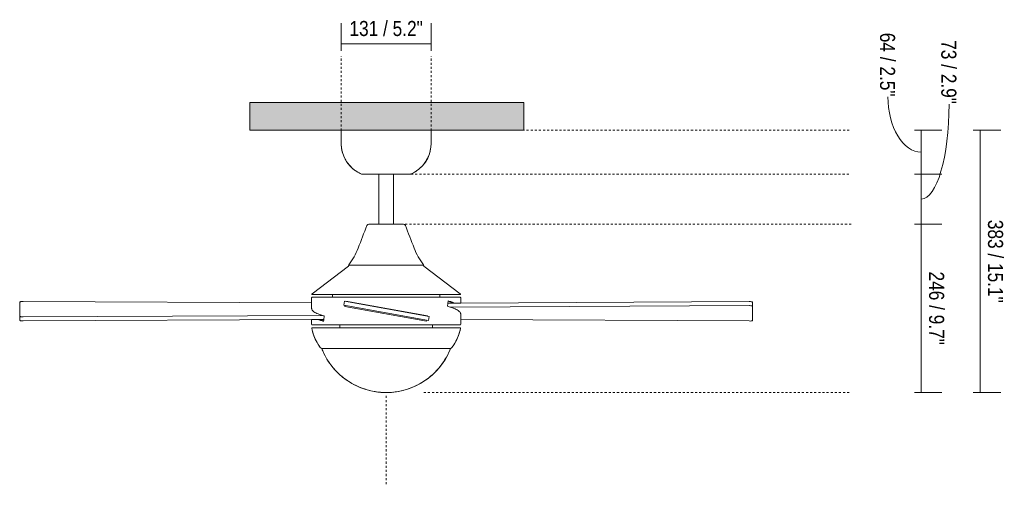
# Model space of a CAD drawing. Header units: millimetres. Extents: x 6059 to 11282, y -2837 to 7375.
# Tile 2 of 3: x 6059 to 7497, y 1480 to 2161. Entities that reach past the tile are written whole.
import ezdxf

# ---------------------------------------------------------------- set-up
doc = ezdxf.new("R2010")
doc.units = ezdxf.units.MM
doc.linetypes.add('Dash', pattern=[6, 3, -3])
doc.layers.add('A-ANNO-DIMS', color=7, linetype='Dash', lineweight=9, true_color=0xd2d2d2)
for name, color, linetype, lineweight in [('A-ANNO-DIMS-10', 7, 'Continuous', 9), ('A-CLNG', 7, 'Continuous', 9), ('E-LITE-EQPM', 7, 'Continuous', 20)]:
    doc.layers.add(name, color=color, linetype=linetype, lineweight=lineweight)
doc.styles.add('Arial Narrow', font='ARIALN.TTF', dxfattribs={"height": 22})
doc.dimstyles.new('FARO_-_2_2mm_Arial_Narrow_mm_Inch_Left', dxfattribs={"dimscale": 304.8, "dimtxt": 22.515481, "dimasz": 0, "dimexe": 0.098425, "dimexo": 0.0625, "dimgap": 0.016404, "dimtad": 1, "dimdec": 0, "dimzin": 0, "dimdsep": 46, "dimtxsty": 'Arial Narrow', "dimblk1": 'NONE', "dimblk2": 'NONE', "dimsah": 1, "dimcen": 0.09, "dimadec": 0, "dimazin": 0, "dimtfac": 1, "dimtdec": 4, "dimtix": 1, "dimtmove": 0, "dimatfit": 3, "dimfxl": 0.032808, "dimfxlon": 1, "dimtvp": 1, "dimtolj": 1, "dimtzin": 0, "dimarcsym": 2})
doc.dimstyles.new('FARO_-_2_2mm_Arial_Narrow_mm_Inch_Right', dxfattribs={"dimscale": 304.8, "dimtxt": 22.515481, "dimasz": 0, "dimexe": 0.098425, "dimexo": 0.0625, "dimgap": 0.016404, "dimtad": 1, "dimdec": 0, "dimzin": 0, "dimdsep": 46, "dimtxsty": 'Arial Narrow', "dimblk1": 'NONE', "dimblk2": 'NONE', "dimsah": 1, "dimcen": 0.09, "dimadec": 0, "dimazin": 0, "dimtfac": 1, "dimtdec": 4, "dimtix": 1, "dimtmove": 1, "dimatfit": 3, "dimfxl": 0.032808, "dimfxlon": 1, "dimtvp": 1, "dimtolj": 1, "dimtzin": 0, "dimarcsym": 2})
doc.dimstyles.new('FARO_-_2_2mm_Arial_Narrow_mm_Inch_Right_1', dxfattribs={"dimscale": 304.8, "dimtxt": 22.515481, "dimasz": 0, "dimexe": 0.098425, "dimexo": 0.0625, "dimgap": 0.016404, "dimtad": 1, "dimdec": 0, "dimzin": 0, "dimdsep": 46, "dimtxsty": 'Arial Narrow', "dimblk1": 'NONE', "dimblk2": 'NONE', "dimsah": 1, "dimcen": 0.09, "dimadec": 0, "dimazin": 0, "dimtfac": 1, "dimtdec": 4, "dimtix": 1, "dimtmove": 0, "dimatfit": 3, "dimfxl": 0.032808, "dimfxlon": 1, "dimtvp": 1, "dimtolj": 1, "dimtzin": 0, "dimarcsym": 2})

# ---------------------------------------------------------------- blocks, each defined once
blk = doc.blocks.new('33695 - 33695 MINI ICARIA Old gold ceiling fan _ bleached oak blade-566173-Alzado_PDF')
at = {"layer": 'E-LITE-EQPM'}
for p, q in [((6568.3, 1862.9), (6568.4, 1862.9)), ((6569, 1863), (6569.1, 1863)), ((6619.1, 1863), (6619.2, 1863)), ((6539.9, 1802.7), (6539.9, 1802.7)), ((6692.4, 1747.6), (6684.6, 1750.2)), ((6692.1, 1748.3), (6693.9, 1747.6)), ((6495.8, 1723.1), (6494.7, 1723.6)), ((6496.2, 1723.6), (6502.7, 1721.4)), ((6502.7, 1720.9), (6497.2, 1722.6)), ((6500, 1681.4), (6499.9, 1681.4)), ((6688, 1681.4), (6687.9, 1681.4))]:
    blk.add_line(p, q, dxfattribs=at)
at = {"layer": 'E-LITE-EQPM', "flags": 128}
for points in [[(6558.2, 1935.9), (6556.4, 1936.7), (6554.7, 1937.6), (6553, 1938.5), (6551.3, 1939.5), (6549.7, 1940.6), (6548.1, 1941.7), (6546.6, 1942.9), (6545.1, 1944.1), (6543.7, 1945.4), (6542.3, 1946.8), (6541, 1948.2), (6539.7, 1949.7), (6538.5, 1951.2), (6537.3, 1952.8), (6536.3, 1954.4), (6535.2, 1956), (6534.3, 1957.7), (6533.4, 1959.5), (6532.6, 1961.2), (6531.9, 1963), (6531.2, 1964.8), (6530.6, 1966.7), (6530.1, 1968.6), (6529.6, 1970.5), (6529.3, 1972.4), (6529, 1974.3), (6528.8, 1976.2), (6528.6, 1978.2), (6528.6, 1980.1), (6528.6, 1980.6)], [(6659.6, 1980.6), (6659.6, 1978.7), (6659.5, 1976.7), (6659.3, 1974.8), (6659, 1972.9), (6658.6, 1971), (6658.2, 1969.1), (6657.7, 1967.2), (6657.2, 1965.4), (6656.5, 1963.5), (6655.8, 1961.7), (6655, 1959.9), (6654.1, 1958.2), (6653.2, 1956.5), (6652.2, 1954.8), (6651.1, 1953.2), (6650, 1951.6), (6648.8, 1950.1), (6647.6, 1948.6), (6646.3, 1947.2), (6644.9, 1945.8), (6643.5, 1944.5), (6642, 1943.2), (6640.5, 1942), (6638.9, 1940.9), (6637.3, 1939.8), (6635.6, 1938.8), (6633.9, 1937.8), (6632.2, 1936.9), (6630.5, 1936.1), (6630, 1935.9)], [(6619.7, 1862.9), (6619.8, 1862.9), (6620, 1862.8)], [(6538.9, 1801.4), (6538.9, 1801.5), (6538.9, 1801.5), (6538.9, 1801.6), (6538.9, 1801.6), (6538.9, 1801.6), (6538.9, 1801.7), (6538.9, 1801.7), (6538.9, 1801.8), (6538.9, 1801.8), (6538.9, 1801.8), (6538.9, 1801.9), (6538.9, 1801.9)], [(6539.8, 1802.7), (6539.8, 1802.7), (6539.8, 1802.7), (6539.8, 1802.7), (6539.7, 1802.7), (6539.7, 1802.7), (6539.7, 1802.7), (6539.7, 1802.8), (6539.7, 1802.8), (6539.7, 1802.8), (6539.7, 1802.8), (6539.7, 1802.8), (6539.6, 1802.8), (6539.6, 1802.8), (6539.6, 1802.8), (6539.6, 1802.8), (6539.6, 1802.8), (6539.6, 1802.9), (6539.6, 1802.9), (6539.6, 1802.9), (6539.6, 1802.9), (6539.6, 1802.9), (6539.6, 1802.9), (6539.5, 1802.9), (6539.5, 1803), (6539.5, 1803), (6539.5, 1803), (6539.5, 1803), (6539.5, 1803), (6539.5, 1803), (6539.5, 1803), (6539.5, 1803.1), (6539.5, 1803.1), (6539.5, 1803.1), (6539.5, 1803.1), (6539.5, 1803.1), (6539.5, 1803.1), (6539.5, 1803.2), (6539.5, 1803.2), (6539.5, 1803.2), (6539.5, 1803.2), (6539.5, 1803.2), (6539.5, 1803.2), (6539.6, 1803.2), (6539.6, 1803.3), (6539.6, 1803.3), (6539.6, 1803.3), (6539.6, 1803.3), (6539.6, 1803.3), (6539.6, 1803.3)], [(6648.3, 1802.7), (6648.3, 1802.7), (6648.3, 1802.7), (6648.3, 1802.7)], [(6648.6, 1803.3), (6648.6, 1803.3), (6648.6, 1803.3), (6648.6, 1803.3), (6648.6, 1803.3), (6648.6, 1803.2), (6648.6, 1803.2), (6648.6, 1803.2), (6648.6, 1803.2), (6648.6, 1803.2), (6648.6, 1803.2), (6648.6, 1803.2), (6648.6, 1803.1), (6648.7, 1803.1), (6648.7, 1803.1), (6648.7, 1803.1), (6648.7, 1803.1), (6648.7, 1803.1), (6648.7, 1803.1), (6648.7, 1803), (6648.7, 1803), (6648.6, 1803), (6648.6, 1803), (6648.6, 1803), (6648.6, 1803), (6648.6, 1802.9), (6648.6, 1802.9), (6648.6, 1802.9), (6648.6, 1802.9), (6648.6, 1802.9), (6648.6, 1802.9), (6648.6, 1802.9), (6648.6, 1802.9), (6648.6, 1802.8), (6648.6, 1802.8), (6648.6, 1802.8), (6648.5, 1802.8), (6648.5, 1802.8), (6648.5, 1802.8), (6648.5, 1802.8), (6648.5, 1802.8), (6648.5, 1802.8), (6648.5, 1802.7), (6648.5, 1802.7), (6648.4, 1802.7), (6648.4, 1802.7), (6648.4, 1802.7), (6648.4, 1802.7), (6648.4, 1802.7)], [(6649.3, 1801.9), (6649.3, 1801.9), (6649.3, 1801.8), (6649.3, 1801.8), (6649.3, 1801.8), (6649.3, 1801.7), (6649.3, 1801.7), (6649.3, 1801.6), (6649.3, 1801.6), (6649.3, 1801.6), (6649.3, 1801.5), (6649.3, 1801.5)], [(6485.3, 1755.2), (6485.3, 1755.3), (6485.3, 1755.3), (6485.3, 1755.3), (6485.4, 1755.4), (6485.4, 1755.4), (6485.4, 1755.4), (6485.4, 1755.5), (6485.4, 1755.5), (6485.4, 1755.5), (6485.5, 1755.6)], [(6486, 1760.1), (6486, 1760.1), (6486, 1760.1), (6486, 1760.1), (6486, 1760.2), (6485.9, 1760.2), (6485.9, 1760.2), (6485.9, 1760.2), (6485.9, 1760.2), (6485.9, 1760.3), (6485.9, 1760.3), (6485.8, 1760.3), (6485.8, 1760.3), (6485.8, 1760.3), (6485.8, 1760.4), (6485.8, 1760.4), (6485.8, 1760.4), (6485.8, 1760.4), (6485.8, 1760.5), (6485.8, 1760.5), (6485.7, 1760.5), (6485.7, 1760.5), (6485.7, 1760.6)], [(6702.4, 1760.6), (6702.4, 1760.5), (6702.4, 1760.5), (6702.4, 1760.5), (6702.4, 1760.5), (6702.4, 1760.4), (6702.4, 1760.4), (6702.4, 1760.4), (6702.4, 1760.4), (6702.4, 1760.3), (6702.3, 1760.3), (6702.3, 1760.3), (6702.3, 1760.3), (6702.3, 1760.2), (6702.3, 1760.2), (6702.3, 1760.2), (6702.2, 1760.2), (6702.2, 1760.2), (6702.2, 1760.2), (6702.2, 1760.1), (6702.2, 1760.1), (6702.1, 1760.1)], [(6702.7, 1755.6), (6702.8, 1755.5), (6702.8, 1755.5), (6702.8, 1755.4), (6702.8, 1755.4), (6702.8, 1755.4), (6702.8, 1755.3), (6702.8, 1755.3), (6702.9, 1755.3), (6702.9, 1755.2)], [(6485.5, 1715.9), (6485.5, 1716), (6485.5, 1716), (6485.5, 1716), (6485.4, 1716.1), (6485.4, 1716.1), (6485.4, 1716.1), (6485.4, 1716.2), (6485.4, 1716.2), (6485.4, 1716.2), (6485.3, 1716.3), (6485.3, 1716.3), (6485.3, 1716.3), (6485.3, 1716.4), (6485.3, 1716.4), (6485.3, 1716.5), (6485.3, 1716.5), (6485.3, 1716.5)], [(6485.5, 1710.8), (6485.5, 1710.9), (6485.5, 1710.9), (6485.5, 1711), (6485.5, 1711), (6485.6, 1711), (6485.6, 1711.1), (6485.6, 1711.1), (6485.6, 1711.1), (6485.6, 1711.2), (6485.7, 1711.2)], [(6485.9, 1711.4), (6485.9, 1711.4), (6485.9, 1711.5), (6486, 1711.5), (6486, 1711.5), (6486, 1711.5), (6486.1, 1711.5), (6486.1, 1711.5), (6486.1, 1711.6), (6486.2, 1711.6), (6486.2, 1711.6), (6486.3, 1711.6), (6486.3, 1711.6), (6486.3, 1711.6), (6486.4, 1711.6)], [(6701.8, 1711.6), (6701.9, 1711.6), (6701.9, 1711.6), (6701.9, 1711.6), (6702, 1711.6), (6702, 1711.6), (6702.1, 1711.6), (6702.1, 1711.5), (6702.1, 1711.5), (6702.2, 1711.5), (6702.2, 1711.5), (6702.2, 1711.5), (6702.3, 1711.4), (6702.3, 1711.4), (6702.3, 1711.4)], [(6702.5, 1711.2), (6702.5, 1711.2), (6702.5, 1711.2), (6702.6, 1711.1), (6702.6, 1711.1), (6702.6, 1711), (6702.6, 1711), (6702.6, 1711), (6702.7, 1710.9), (6702.7, 1710.9), (6702.7, 1710.9), (6702.7, 1710.8), (6702.7, 1710.8)], [(6702.9, 1716.5), (6702.9, 1716.5), (6702.9, 1716.4), (6702.9, 1716.4), (6702.9, 1716.3), (6702.8, 1716.3), (6702.8, 1716.3), (6702.8, 1716.2), (6702.8, 1716.2), (6702.8, 1716.2), (6702.8, 1716.1), (6702.8, 1716.1), (6702.7, 1716.1), (6702.7, 1716), (6702.7, 1716), (6702.7, 1716), (6702.6, 1715.9)], [(6498, 1682.6), (6496.3, 1684.9), (6494.8, 1687.3), (6493.3, 1689.8), (6492, 1692.3), (6490.7, 1694.8), (6489.5, 1697.4), (6488.5, 1700.1), (6487.5, 1702.8), (6486.7, 1705.5), (6486, 1708.3), (6485.5, 1710.4)], [(6702.7, 1710.4), (6702, 1707.6), (6701.3, 1704.9), (6700.4, 1702.1), (6699.5, 1699.5), (6698.4, 1696.8), (6697.2, 1694.2), (6695.9, 1691.7), (6694.5, 1689.2), (6693, 1686.7), (6691.5, 1684.4), (6690.2, 1682.6)], [(6498.4, 1682.1), (6498.3, 1682.2), (6498.3, 1682.3), (6498.2, 1682.4), (6498.1, 1682.5), (6498, 1682.6)], [(6499, 1681.7), (6498.9, 1681.8), (6498.8, 1681.8), (6498.7, 1681.9), (6498.6, 1682), (6498.5, 1682.1)], [(6690.2, 1682.6), (6690.1, 1682.5), (6690, 1682.4), (6689.9, 1682.3), (6689.9, 1682.2), (6689.8, 1682.2), (6689.7, 1682.1), (6689.6, 1682), (6689.5, 1681.9), (6689.4, 1681.9), (6689.3, 1681.8), (6689.2, 1681.7)], [(6499.7, 1681.5), (6499.5, 1681.5), (6499.4, 1681.5), (6499.3, 1681.6), (6499.2, 1681.6), (6499.1, 1681.7)], [(6500.8, 1679.5), (6500.8, 1679.5), (6500.7, 1679.6), (6500.7, 1679.6), (6500.7, 1679.7), (6500.7, 1679.7), (6500.7, 1679.8), (6500.7, 1679.8), (6500.7, 1679.9), (6500.7, 1680)], [(6527.9, 1641.7), (6527.5, 1642), (6524.6, 1644.8), (6521.7, 1647.6), (6518.9, 1650.6), (6516.3, 1653.6), (6513.8, 1656.8), (6511.4, 1660), (6509.2, 1663.4), (6507, 1666.8), (6505.1, 1670.4), (6503.2, 1674), (6501.6, 1677.6), (6500.8, 1679.4)], [(6501.5, 1681.3), (6501.6, 1681.3), (6501.6, 1681.3), (6501.7, 1681.3), (6501.7, 1681.3), (6501.8, 1681.4), (6501.9, 1681.4), (6501.9, 1681.4), (6502, 1681.4), (6502, 1681.4)], [(6687.4, 1679.4), (6685.8, 1675.7), (6684, 1672.1), (6682.1, 1668.5), (6680, 1665), (6677.9, 1661.6), (6675.5, 1658.3), (6673.1, 1655.1), (6670.5, 1652), (6667.8, 1649), (6665, 1646.1), (6662.1, 1643.3), (6659, 1640.7), (6655.9, 1638.1), (6652.7, 1635.7), (6649.3, 1633.5), (6645.9, 1631.3), (6642.4, 1629.3), (6640.9, 1628.5)], [(6686.1, 1681.4), (6686.2, 1681.4), (6686.3, 1681.4), (6686.3, 1681.4), (6686.4, 1681.4), (6686.4, 1681.3), (6686.5, 1681.3), (6686.5, 1681.3), (6686.6, 1681.3), (6686.6, 1681.3)], [(6687.5, 1680), (6687.5, 1680), (6687.5, 1679.9), (6687.5, 1679.9), (6687.5, 1679.8), (6687.5, 1679.7), (6687.5, 1679.7), (6687.4, 1679.6), (6687.4, 1679.6), (6687.4, 1679.5), (6687.4, 1679.5)], [(6688.3, 1681.4), (6688.2, 1681.4), (6688.1, 1681.4)], [(6689.1, 1681.7), (6689, 1681.6), (6688.9, 1681.6), (6688.8, 1681.6), (6688.7, 1681.5), (6688.6, 1681.5)], [(6547.5, 1628.4), (6543.9, 1630.3), (6540.5, 1632.4), (6537.1, 1634.6), (6533.8, 1637), (6530.6, 1639.4), (6529.3, 1640.6)], [(6558.5, 1623.5), (6554.8, 1625), (6551.1, 1626.6), (6549.3, 1627.5)], [(6639.2, 1627.6), (6638.8, 1627.5), (6635.2, 1625.7), (6631.4, 1624.2), (6630, 1623.6)], [(6570.1, 1619.9), (6566.2, 1620.9), (6562.3, 1622.1), (6560.2, 1622.9)], [(6592.8, 1617), (6590.1, 1617.1), (6586, 1617.3), (6582, 1617.7), (6578, 1618.3), (6574, 1619), (6571.8, 1619.5)], [(6604.9, 1617.6), (6604.1, 1617.5), (6600.1, 1617.2), (6596, 1617), (6595.1, 1617)], [(6616.6, 1619.6), (6616, 1619.4), (6612.1, 1618.6), (6608.1, 1618), (6607.1, 1617.9)], [(6628.2, 1622.9), (6627.7, 1622.7), (6623.8, 1621.5), (6619.9, 1620.4), (6618.8, 1620.1)]]:
    blk.add_lwpolyline(points, dxfattribs=at)
at = {"layer": 'E-LITE-EQPM'}
for centre, major_axis, start_param, end_param in [((6064.1, 1748.9), (5, 0), 2.684865, 3.141556), ((7124.1, 1748.8), (-5, 0), 3.141629, 3.514456), ((6064.1, 1722.4), (5, 0), 3.141593, 3.598123), ((7124.1, 1722.2), (-5, 0), 2.778049, 3.141593)]:
    blk.add_ellipse(centre, major_axis=major_axis, ratio=0.178883, start_param=start_param, end_param=end_param, dxfattribs=at)
blk = doc.blocks.new('DIMBLOCK1-Alzado_PDF')
at = {"layer": 'A-ANNO-DIMS-10', "color": 251, "true_color": 0x5b5b5b, "transparency": 16777216}
for p, q in [((6528.6, 2116.1), (6528.6, 2156.1)), ((6659.6, 2116.1), (6659.6, 2156.1)), ((6528.6, 2126.1), (6659.6, 2126.1)), ((6528.6, 2126.1), (6528.6, 2116.1)), ((6659.6, 2126.1), (6659.6, 2116.1))]:
    blk.add_line(p, q, dxfattribs=at)
at = {"layer": 'A-ANNO-DIMS-10', "color": 0, "transparency": 16777216, "insert": (6540.5, 2159.5), "char_height": 22, "width": 128.66, "attachment_point": 1, "line_spacing_factor": 0.974696, "style": 'Arial Narrow'}
blk.add_mtext('131 / 5.2"', dxfattribs=at)
blk = doc.blocks.new('_None')
blk = doc.blocks.new('DIMBLOCK2-Alzado_PDF')
at = {"layer": 'A-ANNO-DIMS-10', "color": 251, "true_color": 0x5b5b5b, "transparency": 16777216}
for p, q in [((7365.4, 2000), (7405.4, 2000)), ((7375.4, 2000), (7365.4, 2000)), ((7375.4, 2000), (7375.4, 1935.9)), ((7365.4, 1935.9), (7405.4, 1935.9)), ((7375.4, 1935.9), (7365.4, 1935.9))]:
    blk.add_line(p, q, dxfattribs=at)
blk.add_ellipse((7375.4, 2048.9), major_axis=(0, 81), ratio=0.601903, start_param=1.570796, end_param=3.141593, dxfattribs=at)
at = {"layer": 'A-ANNO-DIMS-10', "color": 0, "transparency": 16777216, "insert": (7337.2, 2142.2), "char_height": 22, "width": 111.934, "attachment_point": 1, "rotation": 270, "line_spacing_factor": 0.974696, "style": 'Arial Narrow'}
blk.add_mtext('64 / 2.5"', dxfattribs=at)
blk = doc.blocks.new('DIMBLOCK3-Alzado_PDF')
at = {"layer": 'A-ANNO-DIMS-10', "color": 251, "true_color": 0x5b5b5b, "transparency": 16777216}
for p, q in [((7365.4, 1935.9), (7405.4, 1935.9)), ((7375.4, 1935.9), (7365.4, 1935.9)), ((7375.4, 1935.9), (7375.4, 1863)), ((7365.4, 1863), (7405.4, 1863)), ((7375.4, 1863), (7365.4, 1863))]:
    blk.add_line(p, q, dxfattribs=at)
blk.add_ellipse((7375.4, 2038.1), major_axis=(0, 138.7), ratio=0.293077, start_param=3.141593, end_param=4.712389, dxfattribs=at)
at = {"layer": 'A-ANNO-DIMS-10', "color": 0, "transparency": 16777216, "insert": (7426.6, 2131.4), "char_height": 22, "width": 111.934, "attachment_point": 1, "rotation": 270, "line_spacing_factor": 0.974696, "style": 'Arial Narrow'}
blk.add_mtext('73 / 2.9"', dxfattribs=at)
blk = doc.blocks.new('DIMBLOCK4-Alzado_PDF')
at = {"layer": 'A-ANNO-DIMS-10', "color": 251, "true_color": 0x5b5b5b, "transparency": 16777216}
for p, q in [((7451.3, 2000), (7491.3, 2000)), ((7461.3, 2000), (7451.3, 2000)), ((7461.3, 2000), (7461.3, 1616.9)), ((7451.3, 1616.9), (7491.3, 1616.9)), ((7461.3, 1616.9), (7451.3, 1616.9))]:
    blk.add_line(p, q, dxfattribs=at)
at = {"layer": 'A-ANNO-DIMS-10', "color": 0, "transparency": 16777216, "insert": (7494.8, 1869.1), "char_height": 22, "width": 145.386, "attachment_point": 1, "rotation": 270, "line_spacing_factor": 0.974696, "style": 'Arial Narrow'}
blk.add_mtext('383 / 15.1"', dxfattribs=at)
blk = doc.blocks.new('DIMBLOCK5-Alzado_PDF')
at = {"layer": 'A-ANNO-DIMS-10', "color": 251, "true_color": 0x5b5b5b, "transparency": 16777216}
for p, q in [((7365.4, 1863), (7405.4, 1863)), ((7375.4, 1863), (7365.4, 1863)), ((7375.4, 1863), (7375.4, 1616.9)), ((7365.4, 1616.9), (7405.4, 1616.9)), ((7375.4, 1616.9), (7365.4, 1616.9))]:
    blk.add_line(p, q, dxfattribs=at)
at = {"layer": 'A-ANNO-DIMS-10', "color": 0, "transparency": 16777216, "insert": (7408.8, 1793.6), "char_height": 22, "width": 128.66, "attachment_point": 1, "rotation": 270, "line_spacing_factor": 0.974696, "style": 'Arial Narrow'}
blk.add_mtext('246 / 9.7"', dxfattribs=at)

msp = doc.modelspace()

# ---------------------------------------------------------------- hatches: boundary and pattern name
at = {"layer": 'A-CLNG', "true_color": 0xe8e8e8}
msp.add_hatch(color=254, dxfattribs=at).paths.add_polyline_path([(6549.8, 2000), (6795, 2000), (6795, 2040.5), (6395, 2040.5), (6395, 2000), (6528.6, 2000)], flags=0)

# ---------------------------------------------------------------- linework, layer by layer
at = {"layer": 'A-ANNO-DIMS'}
for p, q in [((6528.6, 1999.5), (6528.6, 2107.9)), ((6659.6, 1999.5), (6659.6, 2107.9)), ((7270.1, 2000), (6795, 2000)), ((7269.6, 1935.9), (6630, 1935.9)), ((7273, 1863), (6619.2, 1863)), ((6594.1, 1612), (6594.1, 1480)), ((7270.1, 1616.9), (6648.1, 1616.9))]:
    msp.add_line(p, q, dxfattribs=at)
at = {"layer": 'A-CLNG'}
for p, q in [((6395, 2040.5), (6795, 2040.5)), ((6395, 2000), (6395, 2040.5)), ((6795, 2040.5), (6795, 2000)), ((6528.6, 2000), (6395, 2000)), ((6795, 2000), (6659.6, 2000))]:
    msp.add_line(p, q, dxfattribs=at)
at = {"layer": 'E-LITE-EQPM'}
for p, q in [((6659.6, 2000), (6528.6, 2000)), ((6528.6, 2000), (6528.6, 1979.9)), ((6659.6, 1979.6), (6659.6, 2000)), ((6558.2, 1935.9), (6583.3, 1935.9)), ((6604.9, 1935.9), (6583.3, 1935.9)), ((6583.3, 1935.9), (6583.3, 1863)), ((6604.9, 1935.9), (6630, 1935.9)), ((6604.9, 1863), (6604.9, 1935.9)), ((6583.3, 1863), (6569, 1863)), ((6583.3, 1863), (6604.9, 1863)), ((6619.2, 1863), (6604.9, 1863)), ((6538.9, 1801.4), (6486, 1761.2)), ((6594.1, 1802.7), (6539.8, 1802.7)), ((6648.3, 1802.7), (6594.1, 1802.7)), ((6702.2, 1761.2), (6649.3, 1801.4)), ((6485.3, 1755.1), (6485.3, 1739.8)), ((6702, 1756), (6486.2, 1756)), ((6486.4, 1760), (6594.1, 1760)), ((6515.9, 1760), (6515.9, 1756)), ((6594.1, 1760), (6701.8, 1760)), ((6672.3, 1756), (6672.3, 1760)), ((6702.9, 1747.6), (6702.9, 1755.1)), ((6059.1, 1748.9), (6059.1, 1728.2)), ((6485.3, 1747.8), (6064.2, 1749.8)), ((6533.2, 1750.3), (6532.1, 1744.4)), ((6532.1, 1744.4), (6655.7, 1722)), ((6656.8, 1727.9), (6533.2, 1750.3)), ((6533.6, 1742.6), (6533.9, 1744.1)), ((6653.1, 1720.9), (6533.6, 1742.6)), ((6535, 1750), (6535.1, 1750.5)), ((6535.1, 1750.5), (6654.5, 1728.8)), ((6683.5, 1742.9), (6684.5, 1750.8)), ((6694, 1747.6), (6684.1, 1747.5)), ((7124.7, 1743.8), (6687.7, 1741.7)), ((6694, 1747.6), (6702.9, 1747.6)), ((7123.9, 1749.7), (6702.9, 1747.6)), ((7129.1, 1743.1), (7129.1, 1748.8)), ((7129.1, 1722.3), (7129.1, 1743.1)), ((6059.1, 1728.2), (6059.1, 1722.4)), ((6063.4, 1727.4), (6501.1, 1729.5)), ((6654.5, 1728.8), (6654.4, 1728.3)), ((6655.7, 1722), (6656.8, 1727.9)), ((6702.9, 1716.6), (6702.9, 1731.6)), ((6064.2, 1721.5), (6485.3, 1723.5)), ((6494.7, 1723.6), (6485.3, 1723.5)), ((6485.3, 1723.5), (6485.3, 1716.6)), ((6486.3, 1715.6), (6701.9, 1715.6)), ((6701.7, 1711.6), (6486.4, 1711.6)), ((6494.7, 1723.6), (6503, 1723.6)), ((6526.6, 1715.6), (6526.6, 1711.6)), ((6653.3, 1722.4), (6653.1, 1720.9)), ((6661.6, 1711.6), (6661.6, 1715.6)), ((6702.9, 1723.4), (7124, 1721.4)), ((6500.4, 1681.4), (6687.8, 1681.4))]:
    msp.add_line(p, q, dxfattribs=at)
for centre, radius, start, end in [((6576.9, 1980.5), 48.4, 180.7473, 247.2527), ((6611.3, 1980.5), 48.4, 292.7473, 358.9071), ((4607.7, 2593.5), 2090.8, 338.5165, 339.4888), ((6569, 1859.8), 3.2, 90, 159.4888), ((6619.2, 1859.8), 3.2, 20.5112, 90), ((8580.5, 2593.5), 2090.8, 200.5112, 201.4835), ((6461.8, 1862.9), 98, 322.5688, 339.0053), ((6726.4, 1862.9), 98, 200.9947, 217.4312), ((6539.9, 1801.7), 1, 91.6758, 199.0909), ((6539.9, 1803.1), 0.38, 142.5688, 255.841), ((6648.3, 1803.1), 0.38, 270, 37.4312), ((6648.3, 1801.7), 1, 340.9091, 88.3242), ((6486.2, 1755.1), 0.9, 90, 180), ((6486.4, 1760.7), 0.66, 127.1991, 270), ((6701.8, 1760.7), 0.66, 270, 52.8009), ((6702, 1755.1), 0.9, 0, 90), ((7125.3, 1734.1), 9.78, 66.9941, 93.1885), ((6062.8, 1736.2), 8.81, 245.0012, 274.0604), ((8449.9, 1492), 1960.6, 173.0643, 173.2966), ((6486.3, 1716.6), 1, 180, 270), ((6486.4, 1710.6), 1, 90, 191.9915), ((6701.7, 1710.6), 1, 348.0085, 90), ((6701.9, 1716.6), 1, 270, 0), ((6555.6, 1725.3), 71.7, 191.9915, 216.5533), ((6632.6, 1725.3), 71.7, 323.4467, 348.0085), ((6500.4, 1684.4), 3, 216.5533, 270), ((6687.8, 1684.4), 3, 270, 323.4467), ((6502.1, 1680), 1.44, 90.7459, 203.2541), ((6594.1, 1717.8), 100.9, 202.4016, 337.5984), ((6686, 1680), 1.44, 336.7459, 89.2541)]:
    msp.add_arc(centre, radius, start, end, dxfattribs=at)
for points, knots in [([(6064.2, 1749.8), (6063.2, 1749.8), (6061.6, 1749.8), (6060, 1749.5), (6059.3, 1749.2), (6059.1, 1749), (6059.1, 1748.9)], [0, 0, 0, 0, 0.4, 0.6, 0.8, 1, 1, 1, 1]), ([(7129.1, 1748.8), (7129.1, 1748.9), (7129, 1749), (7128.7, 1749.2), (7128.4, 1749.3), (7128, 1749.4), (7127.3, 1749.5), (7126, 1749.7), (7124.7, 1749.7), (7123.9, 1749.7)], [0, 0, 0, 0, 0.181818, 0.272727, 0.363636, 0.454545, 0.545455, 0.727273, 1, 1, 1, 1]), ([(7126.4, 1743.7), (7126.7, 1743.7), (7127.4, 1743.6), (7128.2, 1743.5), (7128.7, 1743.3), (7129, 1743.1), (7129.1, 1743), (7129.1, 1743)], [0.3333333, 0.3333333, 0.3333333, 0.3333333, 0.4444444, 0.6666667, 0.7777778, 0.8888889, 1, 1, 1, 1]), ([(6061.9, 1727.5), (6061.7, 1727.5), (6061, 1727.6), (6060, 1727.7), (6059.3, 1728), (6059.1, 1728.2), (6059.1, 1728.3)], [0.3, 0.3, 0.3, 0.3, 0.4, 0.6, 0.8, 1, 1, 1, 1]), ([(6059.1, 1722.4), (6059.1, 1722.3), (6059.2, 1722.1), (6059.6, 1722), (6060.1, 1721.8), (6060.6, 1721.7), (6061.4, 1721.6), (6062.6, 1721.5), (6063.7, 1721.5), (6064.2, 1721.5)], [0, 0, 0, 0, 0.2, 0.3, 0.4, 0.5, 0.6, 0.8, 1, 1, 1, 1]), ([(7124, 1721.4), (7125, 1721.3), (7126.5, 1721.4), (7128, 1721.7), (7128.7, 1721.9), (7129.1, 1722.1), (7129.1, 1722.2), (7129.1, 1722.3)], [0, 0, 0, 0, 0.363636, 0.545455, 0.727273, 0.818182, 1, 1, 1, 1])]:
    msp.add_open_spline(points, degree=3, knots=knots, dxfattribs=at)
for points in [[(6485.3, 1739.8), (6485.3, 1739.2), (6485.5, 1738.1), (6486.7, 1736.4), (6488.6, 1734.8), (6491.3, 1733.2), (6494.7, 1731.7), (6498.8, 1730.2), (6502, 1729.2), (6503.7, 1728.7)], [(6702.9, 1731.6), (6702.9, 1732.2), (6702.6, 1733.3), (6701.4, 1735), (6699.4, 1736.7), (6696.6, 1738.3), (6693, 1739.9), (6688.7, 1741.4), (6685.3, 1742.4), (6683.5, 1742.9)], [(6684.5, 1750.8), (6686.3, 1750.3), (6689.8, 1749.2), (6692.6, 1748.1), (6694, 1747.6)], [(7123.9, 1743.8), (7124.2, 1743.8), (7124.5, 1743.8), (7124.8, 1743.8)], [(6064.2, 1727.4), (6064, 1727.4), (6063.7, 1727.4), (6063.4, 1727.4)], [(6502.7, 1720.9), (6501.2, 1721.3), (6498.3, 1722.2), (6495.8, 1723.1), (6494.7, 1723.6)]]:
    msp.add_open_spline(points, degree=3, dxfattribs=at)

# ---------------------------------------------------------------- block references
msp.add_blockref('33695 - 33695 MINI ICARIA Old gold ceiling fan _ bleached oak blade-566173-Alzado_PDF', (0, 0), dxfattribs=at)

# ---------------------------------------------------------------- dimensions: what is measured, and where the dimension line sits
at = {"layer": 'A-ANNO-DIMS', "color": 251, "linetype": 'Continuous', "true_color": 0x5b5b5b}
dim = msp.add_linear_dim(base=(6659.6, 2126.1), p1=(6528.6, 2116.1), p2=(6659.6, 2116.1), dimstyle='FARO_-_2_2mm_Arial_Narrow_mm_Inch_Left', override={"dimpost": '<>', "dimfxl": 131.063445}, dxfattribs=at)
dim.commit()
dim.dimension.update_dxf_attribs({"geometry": 'DIMBLOCK1-Alzado_PDF', "text_midpoint": (6594.1, 2145.3)})
for base, p1, p2, override, picture, middle in [((7375.4, 1935.9), (7365.4, 2000), (7365.4, 1935.9), {"dimtad": 4, "dimpost": '<>', "dimfxl": 64.094448}, 'DIMBLOCK2-Alzado_PDF', (7322.5, 2086.2)), ((7375.4, 1863), (7365.4, 1935.9), (7365.4, 1863), {"dimtad": 4, "dimpost": '<>', "dimfxl": 72.943315}, 'DIMBLOCK3-Alzado_PDF', (7411.9, 2075.4))]:
    dim = msp.add_linear_dim(base=base, p1=p1, p2=p2, angle=90, dimstyle='FARO_-_2_2mm_Arial_Narrow_mm_Inch_Right', override=override, dxfattribs=at)
    dim.commit()
    dim.dimension.update_dxf_attribs({"geometry": picture, "text_midpoint": middle, "dimtype": 160, "text_rotation": 90})
for base, p1, p2, override, picture, middle in [((7461.3, 1616.9), (7451.3, 2000), (7451.3, 1616.9), {"dimtad": 4, "dimpost": '<>', "dimfxl": 383.052192}, 'DIMBLOCK4-Alzado_PDF', (7480.6, 1808.5)), ((7375.4, 1616.9), (7365.4, 1863), (7365.4, 1616.9), {"dimtad": 4, "dimpost": '<>', "dimfxl": 246.014429}, 'DIMBLOCK5-Alzado_PDF', (7394.6, 1740))]:
    dim = msp.add_linear_dim(base=base, p1=p1, p2=p2, angle=90, dimstyle='FARO_-_2_2mm_Arial_Narrow_mm_Inch_Right_1', override=override, dxfattribs=at)
    dim.commit()
    dim.dimension.update_dxf_attribs({"geometry": picture, "text_midpoint": middle})

doc.saveas('drawing.dxf')
